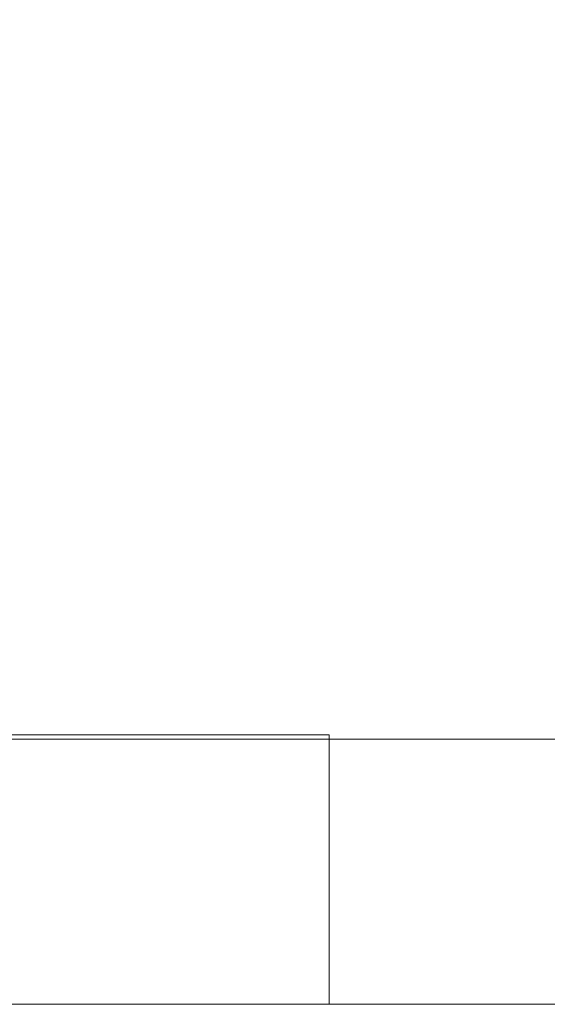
# Model space of a CAD drawing. Header units: centimetres. Extents: x -16 to 17.2, y -26.1 to -24.6.
# Tile 29 of 46: x -3.238 to -3.037, y -26.092 to -25.717. Entities that reach past the tile are written whole.
import ezdxf

# ---------------------------------------------------------------- set-up
doc = ezdxf.new("R2010")
doc.units = ezdxf.units.CM
doc.header["$LTSCALE"] = 2.54
doc.layers.add('Lucido design-1', color=7, linetype='Continuous')

# ---------------------------------------------------------------- blocks, each defined once
blk = doc.blocks.new('Gruppo-1')
at = {"color": 7, "linetype": 'Continuous', "lineweight": 9}
for points in [[(17.08, -24.59215, -166.92232), (17.08, -26.09215, -166.92232), (-15.92, -26.09215, -166.92232), (-15.92, -24.59215, -166.92232)], [(17.08, -24.59215, -151.42232), (17.08, -26.09215, -151.42232), (-15.92, -26.09215, -151.42232), (-15.92, -24.59215, -151.42232)], [(-3.12, -25.99122, -153.82232), (-3.42, -25.99122, -153.82232), (-3.42, -25.98957, -153.82232), (-3.12, -25.98957, -153.82232)], [(-3.12, -25.99122, -138.32232), (-3.42, -25.99122, -138.32232), (-3.42, -25.98957, -138.32232), (-3.12, -25.98957, -138.32232)], [(-3.12, -25.99122, -153.82232), (-3.12, -26.09215, -153.82232), (4.28, -26.09215, -153.82232), (4.28, -25.99122, -153.82232)], [(-3.12, -25.99122, -138.32232), (-3.12, -26.09215, -138.32232), (4.28, -26.09215, -138.32232), (4.28, -25.99122, -138.32232)]]:
    blk.add_3dface(points, dxfattribs=at)
for points, invisible_edges in [([(-4.42, -25.49264, -154.82232), (-3.42, -25.99122, -153.82232), (-3.12, -25.99122, -153.82232)], 8), ([(-3.12, -25.99122, -153.82232), (4.28, -25.99122, -153.82232), (5.58, -25.49264, -154.82232), (-4.42, -25.49264, -154.82232)], 10), ([(-4.42, -25.49264, -139.32232), (-3.42, -25.99122, -138.32232), (-3.12, -25.99122, -138.32232)], 8), ([(-3.12, -25.99122, -138.32232), (4.28, -25.99122, -138.32232), (5.58, -25.49264, -139.32232), (-4.42, -25.49264, -139.32232)], 10), ([(-3.42, -25.98957, -153.82232), (-3.20785, -25.98957, -153.80917), (-3.19559, -25.98957, -153.81264)], 9), ([(-3.42, -25.98957, -153.82232), (-3.23186, -25.98957, -153.80069), (-3.21994, -25.98957, -153.80519)], 9), ([(-3.42, -25.98957, -153.82232), (-3.1707, -25.98957, -153.81801), (-3.15811, -25.98957, -153.81989)], 9), ([(-3.19559, -25.98957, -153.81264), (-3.1832, -25.98957, -153.81559), (-3.42, -25.98957, -153.82232)], 10), ([(-3.42, -25.98957, -153.82232), (-3.24357, -25.98957, -153.79569), (-3.23186, -25.98957, -153.80069)], 9), ([(-3.1832, -25.98957, -153.81559), (-3.1707, -25.98957, -153.81801), (-3.42, -25.98957, -153.82232)], 10), ([(-3.21994, -25.98957, -153.80519), (-3.20785, -25.98957, -153.80917), (-3.42, -25.98957, -153.82232)], 10), ([(-3.42, -25.98957, -153.82232), (-3.14544, -25.98957, -153.82124), (-3.13273, -25.98957, -153.82205)], 9), ([(-3.15811, -25.98957, -153.81989), (-3.14544, -25.98957, -153.82124), (-3.42, -25.98957, -153.82232)], 10), ([(-3.13273, -25.98957, -153.82205), (-3.12, -25.98957, -153.82232), (-3.42, -25.98957, -153.82232)], 8), ([(-3.42, -25.98957, -138.32232), (-3.20785, -25.98957, -138.30917), (-3.19559, -25.98957, -138.31264)], 9), ([(-3.42, -25.98957, -138.32232), (-3.23186, -25.98957, -138.30069), (-3.21994, -25.98957, -138.30519)], 9), ([(-3.42, -25.98957, -138.32232), (-3.1707, -25.98957, -138.31801), (-3.15811, -25.98957, -138.31989)], 9), ([(-3.19559, -25.98957, -138.31264), (-3.1832, -25.98957, -138.31559), (-3.42, -25.98957, -138.32232)], 10), ([(-3.42, -25.98957, -138.32232), (-3.24357, -25.98957, -138.29569), (-3.23186, -25.98957, -138.30069)], 9), ([(-3.1832, -25.98957, -138.31559), (-3.1707, -25.98957, -138.31801), (-3.42, -25.98957, -138.32232)], 10), ([(-3.21994, -25.98957, -138.30519), (-3.20785, -25.98957, -138.30917), (-3.42, -25.98957, -138.32232)], 10), ([(-3.42, -25.98957, -138.32232), (-3.14544, -25.98957, -138.32124), (-3.13273, -25.98957, -138.32205)], 9), ([(-3.15811, -25.98957, -138.31989), (-3.14544, -25.98957, -138.32124), (-3.42, -25.98957, -138.32232)], 10), ([(-3.13273, -25.98957, -138.32205), (-3.12, -25.98957, -138.32232), (-3.42, -25.98957, -138.32232)], 8), ([(-3.24357, -25.98957, -153.79569), (-3.24357, -26.09215, -153.79569), (-3.23186, -26.09215, -153.80069), (-3.23186, -25.98957, -153.80069)], 5), ([(-3.24357, -25.98957, -138.29569), (-3.24357, -26.09215, -138.29569), (-3.23186, -26.09215, -138.30069), (-3.23186, -25.98957, -138.30069)], 5), ([(-3.23186, -25.98957, -153.80069), (-3.23186, -26.09215, -153.80069), (-3.21994, -26.09215, -153.80519), (-3.21994, -25.98957, -153.80519)], 5), ([(-3.23186, -25.98957, -138.30069), (-3.23186, -26.09215, -138.30069), (-3.21994, -26.09215, -138.30519), (-3.21994, -25.98957, -138.30519)], 5), ([(-3.21994, -25.98957, -153.80519), (-3.21994, -26.09215, -153.80519), (-3.20785, -26.09215, -153.80917), (-3.20785, -25.98957, -153.80917)], 5), ([(-3.21994, -25.98957, -138.30519), (-3.21994, -26.09215, -138.30519), (-3.20785, -26.09215, -138.30917), (-3.20785, -25.98957, -138.30917)], 5), ([(-3.20785, -25.98957, -153.80917), (-3.20785, -26.09215, -153.80917), (-3.19559, -26.09215, -153.81264), (-3.19559, -25.98957, -153.81264)], 5), ([(-3.20785, -25.98957, -138.30917), (-3.20785, -26.09215, -138.30917), (-3.19559, -26.09215, -138.31264), (-3.19559, -25.98957, -138.31264)], 5), ([(-3.19559, -25.98957, -153.81264), (-3.19559, -26.09215, -153.81264), (-3.1832, -26.09215, -153.81559), (-3.1832, -25.98957, -153.81559)], 5), ([(-3.19559, -25.98957, -138.31264), (-3.19559, -26.09215, -138.31264), (-3.1832, -26.09215, -138.31559), (-3.1832, -25.98957, -138.31559)], 5), ([(-3.1832, -25.98957, -153.81559), (-3.1832, -26.09215, -153.81559), (-3.1707, -26.09215, -153.81801), (-3.1707, -25.98957, -153.81801)], 5), ([(-3.1832, -25.98957, -138.31559), (-3.1832, -26.09215, -138.31559), (-3.1707, -26.09215, -138.31801), (-3.1707, -25.98957, -138.31801)], 5), ([(-3.1707, -25.98957, -153.81801), (-3.1707, -26.09215, -153.81801), (-3.15811, -26.09215, -153.81989), (-3.15811, -25.98957, -153.81989)], 5), ([(-3.1707, -25.98957, -138.31801), (-3.1707, -26.09215, -138.31801), (-3.15811, -26.09215, -138.31989), (-3.15811, -25.98957, -138.31989)], 5), ([(-3.15811, -25.98957, -153.81989), (-3.15811, -26.09215, -153.81989), (-3.14544, -26.09215, -153.82124), (-3.14544, -25.98957, -153.82124)], 5), ([(-3.15811, -25.98957, -138.31989), (-3.15811, -26.09215, -138.31989), (-3.14544, -26.09215, -138.32124), (-3.14544, -25.98957, -138.32124)], 5), ([(-3.14544, -25.98957, -153.82124), (-3.14544, -26.09215, -153.82124), (-3.13273, -26.09215, -153.82205), (-3.13273, -25.98957, -153.82205)], 5), ([(-3.14544, -25.98957, -138.32124), (-3.14544, -26.09215, -138.32124), (-3.13273, -26.09215, -138.32205), (-3.13273, -25.98957, -138.32205)], 5), ([(-3.13273, -25.98957, -153.82205), (-3.13273, -26.09215, -153.82205), (-3.12, -26.09215, -153.82232), (-3.12, -25.99122, -153.82232)], 9), ([(-3.12, -25.99122, -153.82232), (-3.12, -25.98957, -153.82232), (-3.13273, -25.98957, -153.82205)], 8), ([(-3.13273, -25.98957, -138.32205), (-3.13273, -26.09215, -138.32205), (-3.12, -26.09215, -138.32232), (-3.12, -25.99122, -138.32232)], 9), ([(-3.12, -25.99122, -138.32232), (-3.12, -25.98957, -138.32232), (-3.13273, -25.98957, -138.32205)], 8), ([(-15.92, -26.09215, -166.92232), (15.98, -26.09215, -166.02232), (-14.82, -26.09215, -166.02232)], 11), ([(17.18, -26.09215, -166.82232), (-15.92, -26.09215, -166.92232), (17.08, -26.09215, -166.92232)], 9), ([(17.18, -26.09215, -166.82232), (17.18, -26.09215, -166.02232), (15.98, -26.09215, -166.02232), (-15.92, -26.09215, -166.92232)], 12), ([(-15.92, -26.09215, -151.42232), (15.98, -26.09215, -150.52232), (-14.82, -26.09215, -150.52232)], 11), ([(17.18, -26.09215, -151.32232), (-15.92, -26.09215, -151.42232), (17.08, -26.09215, -151.42232)], 9), ([(17.18, -26.09215, -151.32232), (17.18, -26.09215, -150.52232), (15.98, -26.09215, -150.52232), (-15.92, -26.09215, -151.42232)], 12), ([(15.98, -26.09215, -166.02232), (-14.82, -26.09215, -163.62232), (-14.82, -26.09215, -164.82232)], 11), ([(-14.82, -26.09215, -164.82232), (-14.82, -26.09215, -166.02232), (15.98, -26.09215, -166.02232)], 10), ([(-14.82, -26.09215, -154.02232), (-3.20785, -26.09215, -153.80917), (-3.21994, -26.09215, -153.80519)], 9), ([(-14.82, -26.09215, -154.02232), (-3.1832, -26.09215, -153.81559), (-3.19559, -26.09215, -153.81264)], 9), ([(15.98, -26.09215, -166.02232), (-14.82, -26.09215, -161.22232), (-14.82, -26.09215, -162.42232)], 11), ([(-3.21994, -26.09215, -153.80519), (-3.23186, -26.09215, -153.80069), (-14.82, -26.09215, -154.02232)], 10), ([(-3.23186, -26.09215, -153.80069), (-3.24357, -26.09215, -153.79569), (-14.82, -26.09215, -154.02232)], 10), ([(-14.82, -26.09215, -154.02232), (-3.1707, -26.09215, -153.81801), (-3.1832, -26.09215, -153.81559)], 9), ([(-3.19559, -26.09215, -153.81264), (-3.20785, -26.09215, -153.80917), (-14.82, -26.09215, -154.02232)], 10), ([(-14.82, -26.09215, -154.02232), (-3.14544, -26.09215, -153.82124), (-3.15811, -26.09215, -153.81989)], 9), ([(-14.82, -26.09215, -162.42232), (-14.82, -26.09215, -163.62232), (15.98, -26.09215, -166.02232)], 10), ([(-3.15811, -26.09215, -153.81989), (-3.1707, -26.09215, -153.81801), (-14.82, -26.09215, -154.02232)], 10), ([(15.98, -26.09215, -166.02232), (-14.82, -26.09215, -158.82232), (-14.82, -26.09215, -160.02232)], 11), ([(-14.82, -26.09215, -160.02232), (-14.82, -26.09215, -161.22232), (15.98, -26.09215, -166.02232)], 10), ([(15.98, -26.09215, -166.02232), (-14.82, -26.09215, -156.42232), (-14.82, -26.09215, -157.62232)], 11), ([(-14.82, -26.09215, -154.02232), (4.28, -26.09215, -153.82232), (-3.12, -26.09215, -153.82232)], 9), ([(-14.82, -26.09215, -157.62232), (-14.82, -26.09215, -158.82232), (15.98, -26.09215, -166.02232)], 10), ([(-3.12, -26.09215, -153.82232), (-3.13273, -26.09215, -153.82205), (-14.82, -26.09215, -154.02232)], 10), ([(15.98, -26.09215, -166.02232), (-14.82, -26.09215, -154.02232), (-14.82, -26.09215, -155.22232)], 11), ([(-3.13273, -26.09215, -153.82205), (-3.14544, -26.09215, -153.82124), (-14.82, -26.09215, -154.02232)], 10), ([(4.28, -26.09215, -153.82232), (-14.82, -26.09215, -154.02232), (15.98, -26.09215, -166.02232)], 11), ([(-14.82, -26.09215, -155.22232), (-14.82, -26.09215, -156.42232), (15.98, -26.09215, -166.02232)], 10), ([(15.98, -26.09215, -150.52232), (-14.82, -26.09215, -148.12232), (-14.82, -26.09215, -149.32232)], 11), ([(-14.82, -26.09215, -149.32232), (-14.82, -26.09215, -150.52232), (15.98, -26.09215, -150.52232)], 10), ([(-14.82, -26.09215, -138.52232), (-3.20785, -26.09215, -138.30917), (-3.21994, -26.09215, -138.30519)], 9), ([(-14.82, -26.09215, -138.52232), (-3.1832, -26.09215, -138.31559), (-3.19559, -26.09215, -138.31264)], 9), ([(15.98, -26.09215, -150.52232), (-14.82, -26.09215, -145.72232), (-14.82, -26.09215, -146.92232)], 11), ([(-3.21994, -26.09215, -138.30519), (-3.23186, -26.09215, -138.30069), (-14.82, -26.09215, -138.52232)], 10), ([(-3.23186, -26.09215, -138.30069), (-3.24357, -26.09215, -138.29569), (-14.82, -26.09215, -138.52232)], 10), ([(-14.82, -26.09215, -138.52232), (-3.1707, -26.09215, -138.31801), (-3.1832, -26.09215, -138.31559)], 9), ([(-3.19559, -26.09215, -138.31264), (-3.20785, -26.09215, -138.30917), (-14.82, -26.09215, -138.52232)], 10), ([(-14.82, -26.09215, -138.52232), (-3.14544, -26.09215, -138.32124), (-3.15811, -26.09215, -138.31989)], 9), ([(-14.82, -26.09215, -146.92232), (-14.82, -26.09215, -148.12232), (15.98, -26.09215, -150.52232)], 10), ([(-3.15811, -26.09215, -138.31989), (-3.1707, -26.09215, -138.31801), (-14.82, -26.09215, -138.52232)], 10), ([(15.98, -26.09215, -150.52232), (-14.82, -26.09215, -143.32232), (-14.82, -26.09215, -144.52232)], 11), ([(-14.82, -26.09215, -144.52232), (-14.82, -26.09215, -145.72232), (15.98, -26.09215, -150.52232)], 10), ([(15.98, -26.09215, -150.52232), (-14.82, -26.09215, -140.92232), (-14.82, -26.09215, -142.12232)], 11), ([(-14.82, -26.09215, -138.52232), (4.28, -26.09215, -138.32232), (-3.12, -26.09215, -138.32232)], 9), ([(-14.82, -26.09215, -142.12232), (-14.82, -26.09215, -143.32232), (15.98, -26.09215, -150.52232)], 10), ([(-3.12, -26.09215, -138.32232), (-3.13273, -26.09215, -138.32205), (-14.82, -26.09215, -138.52232)], 10), ([(15.98, -26.09215, -150.52232), (-14.82, -26.09215, -138.52232), (-14.82, -26.09215, -139.72232)], 11), ([(-3.13273, -26.09215, -138.32205), (-3.14544, -26.09215, -138.32124), (-14.82, -26.09215, -138.52232)], 10), ([(4.28, -26.09215, -138.32232), (-14.82, -26.09215, -138.52232), (15.98, -26.09215, -150.52232)], 11), ([(-14.82, -26.09215, -139.72232), (-14.82, -26.09215, -140.92232), (15.98, -26.09215, -150.52232)], 10)]:
    blk.add_3dface(points, dxfattribs=dict(at, invisible_edges=invisible_edges))

msp = doc.modelspace()

# ---------------------------------------------------------------- block references
at = {"layer": 'Lucido design-1', "color": 7}
msp.add_blockref('Gruppo-1', (0, 0), dxfattribs=at)

doc.saveas('drawing.dxf')
